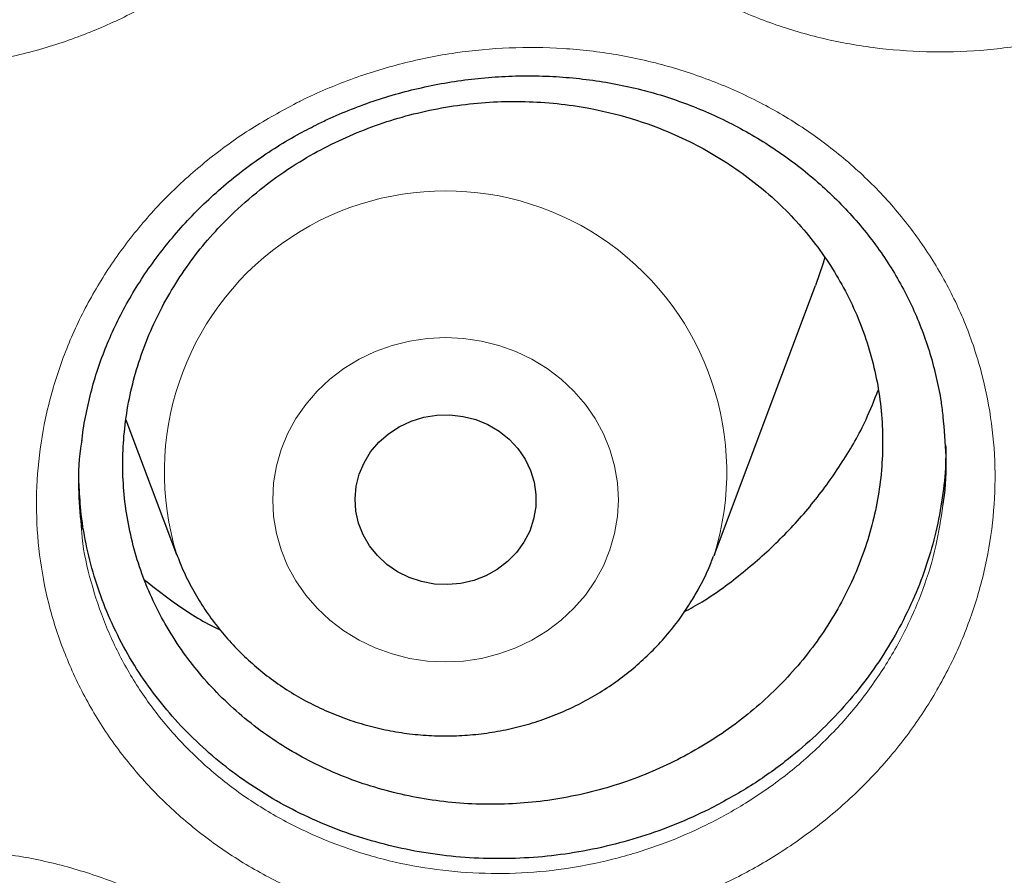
# Model space of a CAD drawing. Header units: millimetres. Extents: x 8 to 830, y 12 to 1725.
# Tile 219 of 256: x 432.54 to 436.89, y 1556.1 to 1559.88. Entities that reach past the tile are written whole.
import ezdxf

# ---------------------------------------------------------------- set-up
doc = ezdxf.new("R2010")
doc.units = ezdxf.units.MM

msp = doc.modelspace()

# ---------------------------------------------------------------- linework, layer by layer
at = {"color": 7, "linetype": 'Continuous', "lineweight": 30}
for p, q in [((435.6092, 1557.513), (436.0563, 1558.7012)), ((433.0092, 1558.1079), (433.2331, 1557.513)), ((435.6092, 1557.513), (435.6063, 1557.5053))]:
    msp.add_line(p, q, dxfattribs=at)
at = {"color": 7, "linetype": 'Continuous', "lineweight": 30, "flags": 128}
for points in [[(436.0972, 1558.8257), (436.0894, 1558.799), (436.0563, 1558.7012)], [(434.7676, 1557.5668), (434.7348, 1557.5215), (434.6953, 1557.4811), (434.6499, 1557.4466), (434.5997, 1557.4186), (434.5457, 1557.3978), (434.489, 1557.3846), (434.4309, 1557.3793), (434.3726, 1557.3819), (434.3153, 1557.3925), (434.2602, 1557.4109), (434.2086, 1557.4365), (434.1616, 1557.4689), (434.12, 1557.5074), (434.0849, 1557.5512), (434.0569, 1557.5993), (434.0367, 1557.6507), (434.0247, 1557.7043), (434.0212, 1557.759), (434.0262, 1557.8136), (434.0395, 1557.8669), (434.0611, 1557.9179), (434.0903, 1557.9653), (434.1265, 1558.0083), (434.169, 1558.0458), (434.2169, 1558.0771), (434.2692, 1558.1016), (434.3247, 1558.1186), (434.3822, 1558.1279), (434.4406, 1558.1293), (434.4986, 1558.1226), (434.5549, 1558.1081), (434.6084, 1558.0861), (434.6578, 1558.057), (434.7023, 1558.0214), (434.7407, 1557.9802), (434.7723, 1557.9341), (434.7965, 1557.8842), (434.8126, 1557.8316), (434.8204, 1557.7773), (434.8197, 1557.7225), (434.8105, 1557.6684), (434.793, 1557.6161), (434.7676, 1557.5668)]]:
    msp.add_lwpolyline(points, dxfattribs=at)
at = {"color": 8, "linetype": 'Continuous', "lineweight": 0, "flags": 128}
msp.add_lwpolyline([(435.0825, 1557.3962), (435.039, 1557.3333), (434.9887, 1557.275), (434.9321, 1557.222), (434.87, 1557.1748), (434.803, 1557.134), (434.7318, 1557.0999), (434.6571, 1557.0731), (434.5799, 1557.0536), (434.501, 1557.0419), (434.4212, 1557.038), (434.3413, 1557.0419), (434.2624, 1557.0536), (434.1852, 1557.0731), (434.1105, 1557.0999), (434.0393, 1557.134), (433.9723, 1557.1748), (433.9102, 1557.222), (433.8537, 1557.275), (433.8034, 1557.3333), (433.7598, 1557.3962), (433.7235, 1557.463), (433.6949, 1557.533), (433.6742, 1557.6055), (433.6617, 1557.6796), (433.6575, 1557.7544), (433.6617, 1557.8293), (433.6742, 1557.9034), (433.6949, 1557.9758), (433.7235, 1558.0458), (433.7598, 1558.1127), (433.8034, 1558.1756), (433.8537, 1558.2338), (433.9102, 1558.2869), (433.9723, 1558.3341), (434.0393, 1558.3749), (434.1105, 1558.409), (434.1852, 1558.4358), (434.2624, 1558.4552), (434.3413, 1558.467), (434.4212, 1558.4709), (434.501, 1558.467), (434.5799, 1558.4552), (434.6571, 1558.4358), (434.7318, 1558.409), (434.803, 1558.3749), (434.87, 1558.3341), (434.9321, 1558.2869), (434.9887, 1558.2338), (435.039, 1558.1756), (435.0825, 1558.1127), (435.1188, 1558.0458), (435.1474, 1557.9758), (435.1681, 1557.9034), (435.1806, 1557.8293), (435.1848, 1557.7544), (435.1806, 1557.6796), (435.1681, 1557.6055), (435.1474, 1557.533), (435.1188, 1557.463), (435.0825, 1557.3962)], dxfattribs=at)
at = {"color": 8, "linetype": 'Continuous', "lineweight": 0}
msp.add_arc((434.4212, 1557.8765), 1.2424, 342.985, 197.0737, dxfattribs=at)
for points, knots in [([(411.9045, 1602.1384), (411.4079, 1602.1325), (410.4148, 1602.1207), (408.9279, 1602.0251), (407.4468, 1601.8726), (405.9744, 1601.658), (404.522, 1601.3848), (403.0924, 1601.0544), (401.6879, 1600.6687), (400.3024, 1600.2266), (398.9303, 1599.7256), (397.5746, 1599.1657), (396.2385, 1598.5467), (394.9327, 1597.8732), (393.6598, 1597.1465), (392.4295, 1596.3727), (391.2435, 1595.5542), (390.1031, 1594.6936), (389.0035, 1593.7876), (387.9401, 1592.8322), (386.916, 1591.8281), (385.9341, 1590.7766), (385.0025, 1589.6855), (384.1228, 1588.5571), (383.3018, 1587.4004), (382.54, 1586.2184), (381.8375, 1585.0139), (381.191, 1583.7821), (380.5983, 1582.5176), (380.0617, 1581.2223), (379.5835, 1579.8983), (379.1678, 1578.5558), (378.8154, 1577.1975), (378.5287, 1575.8341), (378.3069, 1574.4685), (378.1492, 1573.1035), (378.0544, 1571.7333), (378.0226, 1570.3523), (378.0552, 1568.9629), (378.1534, 1567.568), (378.317, 1566.1784), (378.5454, 1564.797), (378.8367, 1563.4344), (379.1888, 1562.0932), (379.5999, 1560.7754), (380.0712, 1559.4755), (380.6051, 1558.1882), (381.2019, 1556.9163), (381.8617, 1555.6628), (382.5795, 1554.4377), (383.3541, 1553.2435), (384.179, 1552.0892), (385.0514, 1550.9765), (385.9686, 1549.9066), (386.9343, 1548.8749), (387.9527, 1547.8773), (389.0228, 1546.9165), (390.1437, 1545.9953), (391.3066, 1545.1212), (392.5093, 1544.2959), (393.7422, 1543.5256), (395.0021, 1542.8108), (396.2859, 1542.1517), (397.5989, 1541.5453), (398.9467, 1540.9892), (400.3273, 1540.4858), (401.7385, 1540.0371), (403.1694, 1539.6471), (404.6173, 1539.3164), (406.0705, 1539.0475), (407.526, 1538.8394), (408.981, 1538.6914), (410.4414, 1538.6025), (411.9134, 1538.5727), (413.3942, 1538.6033), (414.8811, 1538.6954), (416.3622, 1538.8488), (417.8346, 1539.0632), (419.2869, 1539.3364), (420.7165, 1539.6668), (422.1211, 1540.0525), (423.5066, 1540.4947), (424.8787, 1540.9956), (426.2344, 1541.5555), (427.5705, 1542.1745), (428.8762, 1542.848), (430.1492, 1543.5747), (431.3795, 1544.3486), (432.5655, 1545.1671), (433.7058, 1546.0276), (434.8055, 1546.9336), (435.8688, 1547.889), (436.8929, 1548.8931), (437.8748, 1549.9446), (438.8065, 1551.0357), (439.6861, 1552.1641), (440.5071, 1553.3208), (441.269, 1554.5028), (441.9715, 1555.7073), (442.6179, 1556.9391), (443.2106, 1558.2036), (443.7472, 1559.4989), (444.2255, 1560.8229), (444.6412, 1562.1654), (444.9936, 1563.5237), (445.2803, 1564.8871), (445.5021, 1566.2527), (445.6598, 1567.6178), (445.7545, 1568.9879), (445.7863, 1570.3689), (445.7538, 1571.7583), (445.6555, 1573.1532), (445.492, 1574.5428), (445.2635, 1575.9243), (444.9723, 1577.2868), (444.6202, 1578.6281), (444.2091, 1579.9458), (443.7378, 1581.2457), (443.2038, 1582.533), (442.6071, 1583.8049), (441.9473, 1585.0584), (441.2294, 1586.2835), (440.4549, 1587.4778), (439.63, 1588.632), (438.7576, 1589.7447), (437.8403, 1590.8146), (436.8747, 1591.8463), (435.8563, 1592.8439), (434.7861, 1593.8047), (433.6653, 1594.726), (432.5024, 1595.6), (431.2997, 1596.4253), (430.0668, 1597.1956), (428.8069, 1597.9104), (427.5231, 1598.5695), (426.2101, 1599.1759), (424.8623, 1599.732), (423.4817, 1600.2354), (422.0705, 1600.6841), (420.6395, 1601.0741), (419.1917, 1601.4048), (417.7385, 1601.6737), (416.283, 1601.882), (414.828, 1602.0291), (413.3676, 1602.1213), (412.3922, 1602.1327), (411.9045, 1602.1384)], [0, 0, 0, 0, 0.007, 0.014, 0.021, 0.028, 0.035, 0.041875, 0.04875, 0.055625, 0.0625, 0.0695, 0.0765, 0.0835, 0.0905, 0.0975, 0.104375, 0.11125, 0.118125, 0.125, 0.132, 0.139, 0.146, 0.153, 0.16, 0.166875, 0.17375, 0.180625, 0.1875, 0.1945, 0.2015, 0.2085, 0.2155, 0.2225, 0.229375, 0.23625, 0.243125, 0.25, 0.257, 0.264, 0.271, 0.278, 0.285, 0.291875, 0.29875, 0.305625, 0.3125, 0.3195, 0.3265, 0.3335, 0.3405, 0.3475, 0.354375, 0.36125, 0.368125, 0.375, 0.382, 0.389, 0.396, 0.403, 0.41, 0.416875, 0.42375, 0.430625, 0.4375, 0.4445, 0.4515, 0.4585, 0.4655, 0.4725, 0.479375, 0.48625, 0.493125, 0.5, 0.507, 0.514, 0.521, 0.528, 0.535, 0.541875, 0.54875, 0.555625, 0.5625, 0.5695, 0.5765, 0.5835, 0.5905, 0.5975, 0.604375, 0.61125, 0.618125, 0.625, 0.632, 0.639, 0.646, 0.653, 0.66, 0.666875, 0.67375, 0.680625, 0.6875, 0.6945, 0.7015, 0.7085, 0.7155, 0.7225, 0.729375, 0.73625, 0.743125, 0.75, 0.757, 0.764, 0.771, 0.778, 0.785, 0.791875, 0.79875, 0.805625, 0.8125, 0.8195, 0.8265, 0.8335, 0.8405, 0.8475, 0.854375, 0.86125, 0.868125, 0.875, 0.882, 0.889, 0.896, 0.903, 0.91, 0.916875, 0.92375, 0.930625, 0.9375, 0.9445, 0.9515, 0.9585, 0.9655, 0.9725, 0.979375, 0.98625, 0.993125, 1, 1, 1, 1]), ([(435.6441, 1563.39), (435.6522, 1563.3944), (435.7298, 1563.4365), (435.8826, 1563.5072), (436.1085, 1563.585), (436.3416, 1563.6392), (436.5789, 1563.6684), (436.8175, 1563.673), (437.0542, 1563.6529), (437.2859, 1563.6076), (437.5099, 1563.5384), (437.7237, 1563.4463), (437.9241, 1563.3316), (438.1089, 1563.1962), (438.2755, 1563.0421), (438.4212, 1562.8709), (438.5451, 1562.6854), (438.6456, 1562.4873), (438.7207, 1562.2789), (438.7701, 1562.0632), (438.7931, 1561.8431), (438.7888, 1561.6214), (438.7581, 1561.4011), (438.7015, 1561.1843), (438.6186, 1560.9741), (438.5115, 1560.773), (438.3815, 1560.5836), (438.2295, 1560.4086), (438.0583, 1560.2499), (437.8744, 1560.1127), (437.6813, 1559.9976), (437.4767, 1559.901), (437.2563, 1559.8234), (437.0227, 1559.7672), (436.785, 1559.7355), (436.5462, 1559.7296), (436.3094, 1559.748), (436.0768, 1559.7909), (435.8517, 1559.8588), (435.6368, 1559.9498), (435.435, 1560.0628), (435.2494, 1560.197), (435.0817, 1560.3499), (434.9339, 1560.5198), (434.8086, 1560.705), (434.7067, 1560.9027), (434.6295, 1561.1104), (434.5788, 1561.3256), (434.5543, 1561.5454), (434.5563, 1561.7671), (434.5856, 1561.9878), (434.6409, 1562.2049), (434.7217, 1562.4156), (434.8274, 1562.6169), (434.9557, 1562.8067), (435.1037, 1562.9807), (435.2693, 1563.1363), (435.448, 1563.2749), (435.5788, 1563.3517), (435.6441, 1563.39)], [0, 0, 0, 0, 0.0021, 0.019988, 0.037934, 0.055822, 0.073719, 0.091673, 0.109571, 0.127462, 0.14541, 0.163302, 0.181239, 0.199233, 0.217171, 0.235047, 0.252981, 0.270857, 0.288765, 0.306732, 0.32464, 0.342482, 0.36038, 0.378221, 0.396081, 0.413999, 0.431859, 0.449693, 0.467584, 0.485419, 0.501955, 0.518491, 0.536459, 0.554483, 0.572449, 0.59034, 0.608287, 0.626176, 0.644126, 0.662133, 0.680082, 0.697992, 0.715959, 0.733869, 0.751781, 0.769751, 0.787663, 0.805539, 0.823472, 0.841347, 0.859203, 0.877116, 0.894971, 0.912787, 0.930658, 0.948471, 0.965631, 0.982841, 1, 1, 1, 1]), ([(431.0648, 1563.3359), (431.0712, 1563.3392), (431.1479, 1563.3785), (431.3002, 1563.4449), (431.5275, 1563.5174), (431.7614, 1563.5664), (431.9991, 1563.5901), (432.2375, 1563.5892), (432.4736, 1563.5637), (432.7041, 1563.5132), (432.9264, 1563.4389), (433.1382, 1563.3421), (433.336, 1563.2229), (433.5179, 1563.0834), (433.6813, 1562.9258), (433.8235, 1562.7514), (433.9436, 1562.5632), (434.0402, 1562.3631), (434.111, 1562.1532), (434.1562, 1561.9364), (434.175, 1561.7159), (434.1663, 1561.4945), (434.1314, 1561.2749), (434.0706, 1561.0595), (433.9837, 1560.8512), (433.8727, 1560.6526), (433.739, 1560.4661), (433.5836, 1560.2946), (433.4094, 1560.1398), (433.2228, 1560.0067), (433.0276, 1559.8961), (432.8211, 1559.8042), (432.5994, 1559.7317), (432.3649, 1559.6808), (432.1268, 1559.6547), (431.8881, 1559.6541), (431.6519, 1559.678), (431.4204, 1559.7262), (431.197, 1559.7991), (430.9841, 1559.8949), (430.7848, 1560.0124), (430.602, 1560.1507), (430.4376, 1560.3072), (430.2934, 1560.4803), (430.1719, 1560.6682), (430.0739, 1560.8681), (430.0009, 1561.0773), (429.9544, 1561.2935), (429.9342, 1561.5137), (429.9405, 1561.7352), (429.9741, 1561.9553), (430.0336, 1562.171), (430.1184, 1562.3798), (430.228, 1562.5787), (430.36, 1562.7656), (430.5117, 1562.9367), (430.6813, 1563.0893), (430.8645, 1563.2248), (430.9981, 1563.2989), (431.0648, 1563.3359)], [0, 0, 0, 0, 0.001655, 0.019544, 0.037491, 0.05538, 0.073273, 0.091223, 0.109117, 0.126998, 0.144936, 0.162819, 0.180746, 0.198731, 0.216658, 0.234529, 0.252456, 0.270326, 0.288235, 0.306202, 0.324111, 0.34196, 0.359865, 0.377712, 0.395583, 0.41351, 0.43138, 0.449223, 0.467123, 0.484967, 0.501514, 0.51806, 0.536024, 0.554044, 0.572005, 0.589891, 0.607833, 0.625717, 0.643658, 0.661656, 0.679596, 0.697496, 0.715453, 0.733352, 0.751261, 0.769227, 0.787135, 0.805013, 0.822948, 0.840826, 0.858689, 0.876609, 0.894472, 0.912297, 0.930178, 0.948001, 0.965317, 0.982685, 1, 1, 1, 1]), ([(433.7628, 1559.5074), (433.7702, 1559.511), (433.8481, 1559.55), (434.0021, 1559.6153), (434.2303, 1559.6858), (434.4648, 1559.7327), (434.7028, 1559.7546), (434.941, 1559.7519), (435.1767, 1559.7248), (435.4066, 1559.6728), (435.6279, 1559.5973), (435.8384, 1559.4993), (436.0347, 1559.3791), (436.2148, 1559.2389), (436.3761, 1559.0807), (436.516, 1558.906), (436.6336, 1558.7177), (436.7276, 1558.5176), (436.7957, 1558.3079), (436.8379, 1558.0917), (436.8536, 1557.872), (436.8419, 1557.6515), (436.804, 1557.433), (436.7402, 1557.219), (436.6504, 1557.0123), (436.5367, 1556.8154), (436.4004, 1556.6307), (436.2427, 1556.4613), (436.0664, 1556.3085), (435.8781, 1556.1775), (435.6815, 1556.0689), (435.4739, 1555.9791), (435.2512, 1555.9085), (435.0161, 1555.8596), (434.7777, 1555.8354), (434.5391, 1555.8366), (434.3032, 1555.8621), (434.0724, 1555.9118), (433.85, 1555.986), (433.6383, 1556.083), (433.4405, 1556.2014), (433.2596, 1556.3405), (433.0972, 1556.4976), (432.9552, 1556.671), (432.8362, 1556.8591), (432.7409, 1557.0589), (432.6706, 1557.2679), (432.627, 1557.4836), (432.6098, 1557.7031), (432.6191, 1557.9237), (432.6558, 1558.1425), (432.7183, 1558.3569), (432.806, 1558.5642), (432.9183, 1558.7614), (433.0529, 1558.9464), (433.2067, 1559.1153), (433.3779, 1559.2655), (433.562, 1559.3985), (433.6959, 1559.4711), (433.7628, 1559.5074)], [0, 0, 0, 0, 0.001859, 0.019739, 0.037676, 0.055556, 0.073442, 0.091386, 0.109273, 0.127156, 0.145096, 0.16298, 0.180915, 0.198908, 0.216843, 0.234725, 0.252663, 0.270544, 0.288463, 0.306439, 0.324357, 0.342209, 0.360118, 0.377969, 0.395835, 0.413759, 0.431625, 0.449459, 0.467349, 0.485183, 0.501713, 0.518242, 0.536201, 0.554216, 0.572172, 0.590054, 0.607991, 0.625871, 0.643815, 0.661816, 0.679759, 0.697669, 0.715636, 0.733545, 0.751465, 0.769442, 0.787361, 0.805247, 0.82319, 0.841075, 0.85894, 0.876862, 0.894727, 0.912546, 0.930421, 0.948239, 0.965476, 0.982763, 1, 1, 1, 1]), ([(432.8133, 1557.6194), (432.8141, 1557.6081), (432.8196, 1557.5308), (432.8527, 1557.3904), (432.9146, 1557.2016), (433.0013, 1557.0214), (433.1089, 1556.8519), (433.2374, 1556.6956), (433.3843, 1556.5541), (433.548, 1556.429), (433.7269, 1556.3225), (433.9184, 1556.2355), (434.1196, 1556.1691), (434.3284, 1556.1248), (434.5418, 1556.1024), (434.7578, 1556.1019), (434.9735, 1556.1244), (435.1863, 1556.1692), (435.3877, 1556.2335), (435.5756, 1556.3152), (435.7535, 1556.4138), (435.9239, 1556.5326), (436.0836, 1556.6711), (436.2263, 1556.8247), (436.3496, 1556.9919), (436.4527, 1557.1701), (436.5336, 1557.3572), (436.5911, 1557.5443), (436.6098, 1557.6698), (436.6187, 1557.7295)], [0, 0, 0, 0, 0.006619, 0.045134, 0.083722, 0.122434, 0.161022, 0.199593, 0.238287, 0.276859, 0.3155, 0.354264, 0.392906, 0.431419, 0.470055, 0.508571, 0.547239, 0.586033, 0.624706, 0.66029, 0.695873, 0.734278, 0.772805, 0.81121, 0.849681, 0.888275, 0.926747, 0.965191, 1, 1, 1, 1]), ([(431.1931, 1556.0017), (431.1994, 1556.0046), (431.2776, 1556.0401), (431.4325, 1556.0996), (431.6628, 1556.1622), (431.8987, 1556.2012), (432.1371, 1556.2152), (432.375, 1556.2047), (432.6093, 1556.17), (432.837, 1556.1107), (433.0553, 1556.0284), (433.2619, 1555.924), (433.4537, 1555.7981), (433.6286, 1555.6527), (433.7842, 1555.49), (433.9178, 1555.3116), (434.0286, 1555.1204), (434.1154, 1554.9182), (434.1761, 1554.7073), (434.2107, 1554.4906), (434.2187, 1554.2714), (434.1992, 1554.0522), (434.1535, 1553.836), (434.0822, 1553.6249), (433.9852, 1553.4221), (433.8645, 1553.2297), (433.7218, 1553.0504), (433.5582, 1552.8869), (433.3766, 1552.7406), (433.1839, 1552.6164), (432.9835, 1552.5148), (432.773, 1552.4322), (432.5481, 1552.3693), (432.3116, 1552.3284), (432.0726, 1552.3121), (431.8344, 1552.3212), (431.5999, 1552.3543), (431.3712, 1552.4112), (431.1517, 1552.4924), (430.9438, 1552.5957), (430.7504, 1552.72), (430.5747, 1552.8643), (430.418, 1553.0259), (430.2823, 1553.2031), (430.17, 1553.3941), (430.0819, 1553.5961), (430.019, 1553.8064), (429.9831, 1554.0226), (429.9736, 1554.2416), (429.9907, 1554.461), (430.0351, 1554.6777), (430.1051, 1554.8891), (430.2001, 1555.0926), (430.3193, 1555.2852), (430.4604, 1555.465), (430.6204, 1555.6284), (430.7975, 1555.7728), (430.9873, 1555.8997), (431.1246, 1555.9677), (431.1931, 1556.0017)], [0, 0, 0, 0, 0.001572, 0.019444, 0.037374, 0.055248, 0.073125, 0.091059, 0.108936, 0.126809, 0.144739, 0.162613, 0.180544, 0.198532, 0.216463, 0.234347, 0.252287, 0.27017, 0.288097, 0.306082, 0.324008, 0.341871, 0.359789, 0.377651, 0.395526, 0.413457, 0.431332, 0.449168, 0.467061, 0.484897, 0.501425, 0.517953, 0.535903, 0.553909, 0.571856, 0.589728, 0.607655, 0.625525, 0.643461, 0.661454, 0.67939, 0.697297, 0.71526, 0.733167, 0.751091, 0.769072, 0.786996, 0.804891, 0.822843, 0.840738, 0.858613, 0.876544, 0.894419, 0.912245, 0.930126, 0.94795, 0.965283, 0.982668, 1, 1, 1, 1])]:
    msp.add_open_spline(points, degree=3, knots=knots, dxfattribs=at)
at = {"color": 7, "linetype": 'Continuous', "lineweight": 30}
for points, knots in [([(377.0532, 1573.0448), (377.0508, 1573.0099), (377.0461, 1572.9393), (377.0399, 1572.8224), (377.0331, 1572.6975), (377.0252, 1572.566), (377.017, 1572.4251), (377.0091, 1572.274), (377.0006, 1572.0953), (376.992, 1571.8866), (376.9839, 1571.6459), (376.9766, 1571.3568), (376.9714, 1571.015), (376.9704, 1570.6164), (376.975, 1570.1887), (376.9867, 1569.7289), (377.0066, 1569.2429), (377.0353, 1568.7411), (377.0725, 1568.2367), (377.1178, 1567.734), (377.1713, 1567.2329), (377.2327, 1566.7336), (377.3199, 1566.1085), (377.4415, 1565.3594), (377.6082, 1564.4891), (377.7605, 1563.8002), (377.8839, 1563.2895), (377.9689, 1562.9541), (378.0562, 1562.6248), (378.1433, 1562.3102), (378.2272, 1562.0185), (378.3061, 1561.7533), (378.3793, 1561.5145), (378.4462, 1561.3019), (378.5064, 1561.1154), (378.5591, 1560.9548), (378.6042, 1560.82), (378.6393, 1560.7162), (378.6666, 1560.6365), (378.6902, 1560.5679), (378.7165, 1560.4923), (378.7477, 1560.403), (378.7845, 1560.2992), (378.8307, 1560.17), (378.8878, 1560.0129), (378.9571, 1559.8258), (379.0362, 1559.6165), (379.1255, 1559.3853), (379.2256, 1559.1325), (379.335, 1558.8633), (379.4508, 1558.586), (379.6126, 1558.2089), (379.8226, 1557.7387), (380.0854, 1557.1801), (380.3848, 1556.5743), (380.7235, 1555.9255), (381.1044, 1555.2377), (381.4961, 1554.5691), (381.9371, 1553.8554), (382.4355, 1553.0952), (382.9974, 1552.2914), (383.5841, 1551.503), (384.1207, 1550.825), (384.6016, 1550.2466), (385.0237, 1549.7582), (385.4687, 1549.2632), (385.9374, 1548.7626), (386.3963, 1548.2924), (386.8416, 1547.8533), (387.27, 1547.4454), (387.7152, 1547.0363), (388.1767, 1546.6274), (388.5913, 1546.2734), (388.9458, 1545.9797), (389.2283, 1545.7509), (389.4925, 1545.5412), (389.738, 1545.3502), (389.9643, 1545.1772), (390.1614, 1545.0289), (390.3309, 1544.9032), (390.4745, 1544.7978), (390.6036, 1544.7041), (390.7099, 1544.6275), (390.7926, 1544.5685), (390.8521, 1544.5261), (390.9062, 1544.4878), (390.9723, 1544.4412), (391.0611, 1544.3789), (391.1716, 1544.302), (391.2957, 1544.2163), (391.4305, 1544.1242), (391.576, 1544.0257), (391.7632, 1543.9005), (391.9973, 1543.7463), (392.2837, 1543.5614), (392.5967, 1543.3637), (392.9369, 1543.1541), (393.302, 1542.9349), (393.6861, 1542.7107), (394.0797, 1542.4876), (394.476, 1542.2696), (394.9737, 1542.004), (395.5734, 1541.6972), (396.2758, 1541.3571), (396.9747, 1541.0372), (397.7049, 1540.7215), (398.4656, 1540.4129), (399.2559, 1540.114), (400.04, 1539.8382), (400.8213, 1539.5831), (401.599, 1539.3484), (402.3747, 1539.1329), (403.1479, 1538.9361), (403.9229, 1538.7565), (404.776, 1538.578), (405.7075, 1538.4068), (406.718, 1538.2497), (407.7304, 1538.1207), (408.7455, 1538.0195), (409.7632, 1537.9462), (410.7827, 1537.901), (411.8033, 1537.884), (412.8239, 1537.8953), (413.8437, 1537.935), (414.8619, 1538.0027), (415.8775, 1538.0984), (416.8898, 1538.2218), (417.8978, 1538.3729), (418.8286, 1538.5385), (419.6827, 1538.7122), (420.4634, 1538.8886), (421.2464, 1539.0833), (422.0351, 1539.2981), (422.8256, 1539.5326), (423.6172, 1539.787), (424.4091, 1540.0618), (425.2052, 1540.3591), (425.9911, 1540.6741), (426.7655, 1541.0061), (427.5216, 1541.3512), (428.2642, 1541.7112), (428.9861, 1542.0818), (429.686, 1542.4613), (430.2891, 1542.8057), (430.8011, 1543.1105), (431.2273, 1543.3725), (431.644, 1543.6368), (431.9824, 1543.8582), (432.2385, 1544.0293), (432.4076, 1544.144), (432.5522, 1544.2431), (432.6725, 1544.3263), (432.7687, 1544.3935), (432.8371, 1544.4415), (432.8836, 1544.4743), (432.9221, 1544.5015), (432.9685, 1544.5344), (433.0278, 1544.5766), (433.0971, 1544.6262), (433.1924, 1544.6947), (433.3176, 1544.7855), (433.4765, 1544.9019), (433.6774, 1545.0511), (433.9174, 1545.2323), (434.1928, 1545.4443), (434.4782, 1545.6689), (434.7929, 1545.9221), (435.1375, 1546.2063), (435.5121, 1546.5243), (435.898, 1546.8617), (436.2945, 1547.2193), (436.7005, 1547.5977), (437.0877, 1547.9709), (437.4545, 1548.3357), (437.7942, 1548.6837), (438.125, 1549.0325), (438.44, 1549.3742), (438.7381, 1549.7066), (439.0356, 1550.0471), (439.3305, 1550.3942), (439.6212, 1550.7461), (439.8914, 1551.0823), (440.1435, 1551.4042), (440.3779, 1551.7109), (440.595, 1552.0018), (440.7938, 1552.2741), (440.9809, 1552.5358), (441.1669, 1552.8013), (441.362, 1553.0858), (441.5697, 1553.3957), (441.789, 1553.7316), (442.019, 1554.0939), (442.2588, 1554.4832), (442.5074, 1554.9001), (442.7438, 1555.3108), (442.967, 1555.7119), (443.1759, 1556.0995), (443.3851, 1556.5009), (443.5884, 1556.9051), (443.7872, 1557.3148), (443.9773, 1557.7213), (444.1582, 1558.1229), (444.3234, 1558.5033), (444.4737, 1558.8621), (444.6101, 1559.1988), (444.7334, 1559.5133), (444.8444, 1559.8051), (444.9275, 1560.0301), (444.986, 1560.1915), (445.022, 1560.2923), (445.0531, 1560.3798), (445.079, 1560.4537), (445.1, 1560.514), (445.1173, 1560.5637), (445.1365, 1560.6193), (445.1618, 1560.6931), (445.1962, 1560.7944), (445.238, 1560.9192), (445.2904, 1561.078), (445.3517, 1561.2674), (445.4199, 1561.4832), (445.49, 1561.7109), (445.5615, 1561.9498), (445.6342, 1562.1999), (445.7209, 1562.5079), (445.8209, 1562.879), (445.9326, 1563.318), (446.0436, 1563.783), (446.1444, 1564.2364), (446.2352, 1564.6749), (446.3163, 1565.095), (446.394, 1565.5297), (446.4818, 1566.0655), (446.572, 1566.6902), (446.6569, 1567.3929), (446.7237, 1568.0732), (446.7738, 1568.7306), (446.8089, 1569.3647), (446.8302, 1569.9754), (446.8378, 1570.4719), (446.8382, 1570.86), (446.8358, 1571.1455), (446.8308, 1571.4241), (446.8237, 1571.6914), (446.815, 1571.9447), (446.8049, 1572.1919), (446.7936, 1572.4303), (446.7812, 1572.6577), (446.769, 1572.8593), (446.76, 1572.986), (446.7558, 1573.0448)], [0, 0, 0, 0, 0.000951, 0.00193, 0.003036, 0.004253, 0.00557, 0.006974, 0.008466, 0.010552, 0.012788, 0.015174, 0.018604, 0.022304, 0.026272, 0.03051, 0.035109, 0.039809, 0.0445, 0.049182, 0.053854, 0.058517, 0.063171, 0.071403, 0.079606, 0.08778, 0.090983, 0.094182, 0.097376, 0.100428, 0.103231, 0.105785, 0.10809, 0.110147, 0.111955, 0.113514, 0.114824, 0.115886, 0.116546, 0.117156, 0.117891, 0.118757, 0.119771, 0.120935, 0.122551, 0.124388, 0.126447, 0.128728, 0.13123, 0.133951, 0.136743, 0.139515, 0.145262, 0.150923, 0.1565, 0.163835, 0.171017, 0.178053, 0.185051, 0.193961, 0.202877, 0.211797, 0.220722, 0.226386, 0.232222, 0.238233, 0.244421, 0.250785, 0.255992, 0.261311, 0.266742, 0.272285, 0.27791, 0.2814, 0.284654, 0.287671, 0.290452, 0.292997, 0.295305, 0.297061, 0.298651, 0.300074, 0.30133, 0.302159, 0.302792, 0.303286, 0.303933, 0.304956, 0.306188, 0.307532, 0.308987, 0.310553, 0.31223, 0.315004, 0.318038, 0.32133, 0.324881, 0.328691, 0.332679, 0.336722, 0.340731, 0.344704, 0.351714, 0.358613, 0.3654, 0.372077, 0.379665, 0.387104, 0.394395, 0.401597, 0.408772, 0.415794, 0.42279, 0.429761, 0.436706, 0.445688, 0.454627, 0.463542, 0.472457, 0.481371, 0.490286, 0.4992, 0.508115, 0.517029, 0.525944, 0.534858, 0.543773, 0.552688, 0.561603, 0.568593, 0.575583, 0.582642, 0.589812, 0.597096, 0.604359, 0.61173, 0.61921, 0.626799, 0.634111, 0.641505, 0.648815, 0.655997, 0.663051, 0.669978, 0.674479, 0.678925, 0.683315, 0.687644, 0.689723, 0.691543, 0.693106, 0.69441, 0.695455, 0.696243, 0.696646, 0.696978, 0.697502, 0.698168, 0.698928, 0.699781, 0.70131, 0.703068, 0.705055, 0.708015, 0.711125, 0.714373, 0.717759, 0.721968, 0.726371, 0.73097, 0.735762, 0.74075, 0.745932, 0.750272, 0.754723, 0.75908, 0.763275, 0.767308, 0.771181, 0.775537, 0.77967, 0.783578, 0.787262, 0.79079, 0.794084, 0.797145, 0.799974, 0.80285, 0.805987, 0.809385, 0.813035, 0.816945, 0.821115, 0.825545, 0.830235, 0.834102, 0.838129, 0.842317, 0.846532, 0.850562, 0.854837, 0.85888, 0.862688, 0.866263, 0.869604, 0.872711, 0.875584, 0.878223, 0.879337, 0.880326, 0.881181, 0.881903, 0.882491, 0.882945, 0.883358, 0.884118, 0.885104, 0.886317, 0.887757, 0.88973, 0.891826, 0.894024, 0.896326, 0.898731, 0.901239, 0.905195, 0.909383, 0.913804, 0.918457, 0.922275, 0.926238, 0.930343, 0.934543, 0.941328, 0.94789, 0.954228, 0.960343, 0.966236, 0.971905, 0.977351, 0.980059, 0.98271, 0.985301, 0.987816, 0.990158, 0.992312, 0.994612, 0.996657, 0.99845, 1, 1, 1, 1]), ([(379.6084, 1567.0243), (379.6175, 1566.947), (379.6445, 1566.7168), (379.6975, 1566.3346), (379.7669, 1565.8777), (379.844, 1565.4219), (379.9283, 1564.9673), (380.02, 1564.5138), (380.119, 1564.0618), (380.2252, 1563.6111), (380.3388, 1563.1621), (380.4595, 1562.7147), (380.5874, 1562.2691), (380.7225, 1561.8253), (380.8648, 1561.3835), (381.0141, 1560.9438), (381.1705, 1560.5062), (381.334, 1560.071), (381.5044, 1559.638), (381.6818, 1559.2076), (381.8662, 1558.7797), (382.0574, 1558.3545), (382.2554, 1557.9321), (382.4602, 1557.5125), (382.6718, 1557.0959), (382.8901, 1556.6823), (383.115, 1556.2718), (383.3464, 1555.8646), (383.5845, 1555.4608), (383.829, 1555.0603), (384.0799, 1554.6634), (384.3372, 1554.2701), (384.6008, 1553.8805), (384.8707, 1553.4947), (385.1468, 1553.1127), (385.429, 1552.7347), (385.7172, 1552.3608), (386.0115, 1551.991), (386.3116, 1551.6254), (386.6177, 1551.2641), (386.9295, 1550.9072), (387.247, 1550.5548), (387.5702, 1550.2069), (387.899, 1549.8637), (388.2332, 1549.5251), (388.5729, 1549.1914), (388.9179, 1548.8625), (389.2682, 1548.5385), (389.6236, 1548.2196), (389.9842, 1547.9057), (390.3498, 1547.597), (390.7203, 1547.2935), (391.0957, 1546.9953), (391.4758, 1546.7025), (391.8606, 1546.4151), (392.25, 1546.1332), (392.6439, 1545.8569), (393.0422, 1545.5862), (393.4449, 1545.3212), (393.8517, 1545.0619), (394.2627, 1544.8084), (394.6777, 1544.5608), (395.0967, 1544.3192), (395.5195, 1544.0835), (395.9461, 1543.8538), (396.3763, 1543.6302), (396.8101, 1543.4128), (397.2474, 1543.2015), (397.688, 1542.9965), (398.1318, 1542.7977), (398.5788, 1542.6053), (399.0289, 1542.4192), (399.4819, 1542.2396), (399.9377, 1542.0664), (400.3963, 1541.8997), (400.8576, 1541.7396), (401.3213, 1541.586), (401.7875, 1541.439), (402.256, 1541.2986), (402.7267, 1541.1649), (403.1995, 1541.0379), (403.6743, 1540.9177), (404.151, 1540.8042), (404.6295, 1540.6975), (405.1096, 1540.5976), (405.5913, 1540.5045), (406.0744, 1540.4183), (406.5589, 1540.3389), (407.0445, 1540.2664), (407.5313, 1540.2009), (408.0191, 1540.1422), (408.5078, 1540.0905), (408.9973, 1540.0457), (409.4874, 1540.0079), (409.9781, 1539.9771), (410.4693, 1539.9532), (410.9607, 1539.9363), (411.4524, 1539.9264), (411.9442, 1539.9235), (412.4359, 1539.9275), (412.9276, 1539.9386), (413.419, 1539.9566), (413.9101, 1539.9816), (414.4007, 1540.0136), (414.8907, 1540.0525), (415.3801, 1540.0984), (415.8686, 1540.1512), (416.3563, 1540.211), (416.8429, 1540.2777), (417.3284, 1540.3512), (417.8127, 1540.4317), (418.2956, 1540.519), (418.777, 1540.6132), (419.2569, 1540.7142), (419.7351, 1540.8221), (420.2115, 1540.9367), (420.686, 1541.058), (421.1584, 1541.1861), (421.6288, 1541.3208), (422.0969, 1541.4623), (422.5627, 1541.6103), (423.0261, 1541.765), (423.4869, 1541.9262), (423.9451, 1542.094), (424.4005, 1542.2682), (424.853, 1542.4489), (425.3026, 1542.636), (425.7491, 1542.8294), (426.1925, 1543.0292), (426.6325, 1543.2352), (427.0692, 1543.4475), (427.5025, 1543.666), (427.9321, 1543.8905), (428.3581, 1544.1212), (428.7803, 1544.3579), (429.1987, 1544.6005), (429.6131, 1544.8491), (430.0234, 1545.1035), (430.4296, 1545.3637), (430.8315, 1545.6296), (431.2292, 1545.9013), (431.6223, 1546.1785), (432.011, 1546.4613), (432.3951, 1546.7496), (432.7745, 1547.0433), (433.1491, 1547.3423), (433.5188, 1547.6467), (433.8836, 1547.9562), (434.2433, 1548.2709), (434.598, 1548.5907), (434.9474, 1548.9155), (435.2916, 1549.2452), (435.6304, 1549.5797), (435.9638, 1549.9191), (436.2916, 1550.2631), (436.6139, 1550.6117), (436.9305, 1550.9649), (437.2414, 1551.3225), (437.5465, 1551.6845), (437.8457, 1552.0508), (438.139, 1552.4213), (438.4263, 1552.7959), (438.7075, 1553.1745), (438.9826, 1553.5571), (439.2514, 1553.9436), (439.514, 1554.3338), (439.7703, 1554.7277), (440.0202, 1555.1252), (440.2637, 1555.5263), (440.5007, 1555.9307), (440.7311, 1556.3384), (440.9549, 1556.7494), (441.1721, 1557.1635), (441.3826, 1557.5806), (441.5863, 1558.0007), (441.7832, 1558.4236), (441.9733, 1558.8493), (442.1565, 1559.2776), (442.3328, 1559.7084), (442.5021, 1560.1418), (442.6644, 1560.5774), (442.8197, 1561.0153), (442.9679, 1561.4554), (443.109, 1561.8975), (443.2429, 1562.3416), (443.3697, 1562.7876), (443.4892, 1563.2352), (443.6016, 1563.6846), (443.7066, 1564.1354), (443.8044, 1564.5877), (443.8949, 1565.0414), (443.9781, 1565.4963), (444.054, 1565.9522), (444.1222, 1566.4093), (444.1786, 1566.8267), (444.2089, 1567.0921), (444.2217, 1567.2046)], [0, 0, 0, 0, 0.002614, 0.007787, 0.01296, 0.018134, 0.023307, 0.02848, 0.033653, 0.038827, 0.044, 0.049173, 0.054347, 0.05952, 0.064693, 0.069867, 0.07504, 0.080214, 0.085388, 0.090561, 0.095735, 0.100909, 0.106082, 0.111256, 0.11643, 0.121604, 0.126778, 0.131952, 0.137126, 0.1423, 0.147474, 0.152648, 0.157822, 0.162997, 0.168171, 0.173345, 0.17852, 0.183694, 0.188868, 0.194043, 0.199218, 0.204392, 0.209567, 0.214742, 0.219916, 0.225091, 0.230266, 0.235441, 0.240616, 0.245791, 0.250966, 0.256141, 0.261316, 0.266491, 0.271666, 0.276842, 0.282017, 0.287192, 0.292368, 0.297543, 0.302718, 0.307894, 0.313069, 0.318245, 0.32342, 0.328596, 0.333771, 0.338947, 0.344123, 0.349298, 0.354474, 0.35965, 0.364826, 0.370001, 0.375177, 0.380353, 0.385529, 0.390705, 0.395881, 0.401057, 0.406232, 0.411408, 0.416584, 0.42176, 0.426936, 0.432112, 0.437288, 0.442464, 0.44764, 0.452816, 0.457992, 0.463168, 0.468345, 0.473521, 0.478697, 0.483873, 0.489049, 0.494225, 0.499401, 0.504577, 0.509753, 0.514929, 0.520105, 0.525281, 0.530458, 0.535634, 0.54081, 0.545986, 0.551162, 0.556338, 0.561514, 0.56669, 0.571866, 0.577042, 0.582218, 0.587394, 0.59257, 0.597746, 0.602922, 0.608098, 0.613274, 0.61845, 0.623626, 0.628802, 0.633977, 0.639153, 0.644329, 0.649505, 0.654681, 0.659856, 0.665032, 0.670208, 0.675384, 0.680559, 0.685735, 0.69091, 0.696086, 0.701261, 0.706437, 0.711612, 0.716788, 0.721963, 0.727139, 0.732314, 0.737489, 0.742664, 0.74784, 0.753015, 0.75819, 0.763365, 0.76854, 0.773715, 0.77889, 0.784065, 0.78924, 0.794415, 0.799589, 0.804764, 0.809939, 0.815113, 0.820288, 0.825462, 0.830637, 0.835811, 0.840986, 0.84616, 0.851334, 0.856509, 0.861683, 0.866857, 0.872031, 0.877205, 0.882379, 0.887553, 0.892727, 0.897901, 0.903075, 0.908249, 0.913422, 0.918596, 0.92377, 0.928943, 0.934117, 0.93929, 0.944464, 0.949637, 0.954811, 0.959984, 0.965158, 0.970331, 0.975504, 0.980678, 0.985851, 0.991024, 0.996197, 1, 1, 1, 1]), ([(433.8583, 1559.4148), (433.876, 1559.4232), (433.9285, 1559.4484), (434.0184, 1559.486), (434.129, 1559.5252), (434.2424, 1559.5584), (434.3584, 1559.5853), (434.4762, 1559.6059), (434.5954, 1559.6199), (434.7153, 1559.6272), (434.8352, 1559.6277), (434.9543, 1559.6216), (435.0721, 1559.6086), (435.1878, 1559.5891), (435.301, 1559.5631), (435.411, 1559.5307), (435.5182, 1559.4919), (435.6229, 1559.4468), (435.7251, 1559.3953), (435.8244, 1559.3376), (435.92, 1559.2739), (436.0114, 1559.2046), (436.0979, 1559.1301), (436.1789, 1559.0509), (436.2538, 1558.9676), (436.3223, 1558.8807), (436.384, 1558.7906), (436.4387, 1558.6978), (436.4866, 1558.6018), (436.5279, 1558.5026), (436.5628, 1558.4002), (436.5905, 1558.2949), (436.6096, 1558.2013), (436.6163, 1558.1425), (436.6189, 1558.1201)], [0, 0, 0, 0, 0.015882, 0.047311, 0.078894, 0.110702, 0.14271, 0.174885, 0.20718, 0.239542, 0.271905, 0.304198, 0.336365, 0.36836, 0.400144, 0.431679, 0.463061, 0.494762, 0.52682, 0.559175, 0.591756, 0.624481, 0.657261, 0.689985, 0.722564, 0.754923, 0.787003, 0.818767, 0.850424, 0.882369, 0.914606, 0.947091, 0.979768, 1, 1, 1, 1]), ([(433.4872, 1559.0247), (433.4551, 1558.9927), (433.3906, 1558.9284), (433.3047, 1558.8227), (433.227, 1558.7103), (433.16, 1558.5926), (433.104, 1558.4707), (433.0592, 1558.3461), (433.0255, 1558.2173), (433.0037, 1558.0871), (432.9938, 1557.9562), (432.9957, 1557.8261), (433.0096, 1557.6957), (433.0354, 1557.5674), (433.0728, 1557.4423), (433.1212, 1557.3214), (433.1812, 1557.2039), (433.2517, 1557.0921), (433.3322, 1556.9867), (433.4217, 1556.8887), (433.521, 1556.7973), (433.6283, 1556.7145), (433.7428, 1556.6408), (433.8633, 1556.5768), (433.9909, 1556.5218), (434.1231, 1556.4774), (434.2587, 1556.4438), (434.3967, 1556.4209), (434.5381, 1556.4087), (434.6802, 1556.4078), (434.8217, 1556.418), (434.9615, 1556.4389), (435.1007, 1556.4709), (435.2365, 1556.5135), (435.3679, 1556.5664), (435.4936, 1556.6287), (435.6149, 1556.7012), (435.7291, 1556.7826), (435.8355, 1556.8722), (435.9331, 1556.9689), (436.0228, 1557.0736), (436.1026, 1557.1845), (436.172, 1557.3006), (436.2305, 1557.4207), (436.2786, 1557.5459), (436.315, 1557.6737), (436.3396, 1557.8033), (436.3525, 1557.9333), (436.3536, 1558.0648), (436.3425, 1558.1953), (436.3197, 1558.3238), (436.2854, 1558.449), (436.2394, 1558.5721), (436.1822, 1558.6905), (436.1144, 1558.8035), (436.0368, 1558.91), (435.9488, 1559.0108), (435.8518, 1559.1038), (435.7466, 1559.1885), (435.6345, 1559.2642), (435.5144, 1559.3313), (435.3678, 1559.3978), (435.1918, 1559.4569), (435.0083, 1559.4949), (434.8443, 1559.5121), (434.7029, 1559.5157), (434.562, 1559.5085), (434.4204, 1559.4901), (434.2808, 1559.4607), (434.1446, 1559.4208), (434.0128, 1559.3708), (433.8843, 1559.3103), (433.7516, 1559.2341), (433.6163, 1559.1407), (433.5304, 1559.0636), (433.4872, 1559.0247)], [0, 0, 0, 0, 0.013222, 0.026536, 0.039994, 0.053648, 0.066885, 0.080216, 0.093642, 0.107296, 0.120534, 0.133866, 0.147293, 0.160947, 0.174191, 0.187529, 0.200962, 0.214622, 0.227871, 0.241218, 0.25466, 0.268329, 0.281572, 0.294908, 0.308387, 0.322062, 0.335308, 0.348646, 0.362128, 0.375806, 0.38906, 0.402408, 0.415862, 0.429538, 0.442786, 0.456132, 0.469574, 0.483243, 0.496485, 0.509823, 0.523255, 0.536915, 0.550153, 0.563485, 0.576912, 0.590566, 0.603803, 0.617135, 0.630561, 0.644215, 0.657456, 0.670792, 0.684223, 0.697881, 0.71113, 0.724473, 0.737911, 0.751577, 0.764831, 0.778177, 0.79163, 0.805304, 0.82517, 0.845354, 0.859032, 0.872276, 0.885612, 0.899092, 0.912769, 0.92602, 0.939363, 0.952813, 0.966484, 0.983149, 1, 1, 1, 1]), ([(432.8148, 1558.0142), (432.8156, 1558.0221), (432.8198, 1558.0664), (432.8348, 1558.1464), (432.8599, 1558.2532), (432.8927, 1558.3575), (432.9322, 1558.4593), (432.9787, 1558.559), (433.032, 1558.6568), (433.0922, 1558.7525), (433.159, 1558.8453), (433.232, 1558.9349), (433.3109, 1559.0205), (433.3953, 1559.1018), (433.4847, 1559.1783), (433.5785, 1559.2494), (433.6764, 1559.3147), (433.7698, 1559.3699), (433.8316, 1559.4012), (433.8583, 1559.4148)], [0, 0, 0, 0, 0.0136556, 0.0769568, 0.1396516, 0.2016367, 0.2630474, 0.3244807, 0.3866133, 0.4491717, 0.5120745, 0.5752223, 0.6385034, 0.7017851, 0.7649275, 0.8278259, 0.890393, 0.9525647, 1, 1, 1, 1]), ([(435.4762, 1557.259), (435.5026, 1557.2736), (435.5944, 1557.3245), (435.7379, 1557.4317), (435.9036, 1557.5789), (436.0508, 1557.7425), (436.1773, 1557.9195), (436.2727, 1558.0854), (436.3158, 1558.1947), (436.333, 1558.238)], [0, 0, 0, 0, 0.066376, 0.231186, 0.396096, 0.561531, 0.726441, 0.891411, 1, 1, 1, 1]), ([(436.6187, 1557.7295), (436.6199, 1557.7359), (436.6327, 1557.8079), (436.6363, 1557.9405), (436.6252, 1558.0647), (436.6199, 1558.1234)], [0, 0, 0, 0, 0.049101, 0.551457, 1, 1, 1, 1]), ([(432.8147, 1558.0174), (432.8127, 1558.0057), (432.7992, 1557.9284), (432.7964, 1557.7944), (432.808, 1557.6741), (432.8133, 1557.6194)], [0, 0, 0, 0, 0.0879306, 0.5859578, 1, 1, 1, 1]), ([(436.6309, 1557.9955), (436.6311, 1557.9679), (436.6318, 1557.8905), (436.6179, 1557.7623), (436.5904, 1557.6139), (436.5488, 1557.4682), (436.4949, 1557.3267), (436.4278, 1557.188), (436.3485, 1557.0551), (436.2578, 1556.9289), (436.1569, 1556.8106), (436.0447, 1556.699), (435.913, 1556.5883), (435.7605, 1556.4805), (435.643, 1556.4177), (435.5839, 1556.3861)], [0, 0, 0, 0, 0.042437, 0.119163, 0.197197, 0.2728, 0.348935, 0.425612, 0.503596, 0.579097, 0.655128, 0.731697, 0.809569, 0.904262, 1, 1, 1, 1]), ([(435.5839, 1556.3861), (435.5358, 1556.3635), (435.4394, 1556.3182), (435.2876, 1556.2644), (435.1306, 1556.221), (434.9708, 1556.1902), (434.8097, 1556.172), (434.6486, 1556.1666), (434.4862, 1556.1736), (434.326, 1556.1933), (434.169, 1556.2253), (434.0169, 1556.2693), (433.8681, 1556.3256), (433.7259, 1556.3934), (433.5911, 1556.472), (433.465, 1556.5604), (433.3466, 1556.6596), (433.2381, 1556.7677), (433.1404, 1556.884), (433.0542, 1557.0072), (432.9789, 1557.1385), (432.9163, 1557.2752), (432.8667, 1557.4162), (432.8308, 1557.56), (432.8081, 1557.6973), (432.804, 1557.787), (432.8022, 1557.8268)], [0, 0, 0, 0, 0.041479, 0.083252, 0.125356, 0.168146, 0.209639, 0.25143, 0.293671, 0.336525, 0.378013, 0.419795, 0.461914, 0.504723, 0.546164, 0.587897, 0.629926, 0.672666, 0.714154, 0.755933, 0.798165, 0.841012, 0.882477, 0.924252, 0.966326, 1, 1, 1, 1]), ([(433.2344, 1557.5119), (433.2386, 1557.5003), (433.2532, 1557.4592), (433.2857, 1557.3914), (433.3312, 1557.3092), (433.3837, 1557.2307), (433.4421, 1557.1563), (433.5063, 1557.0864), (433.576, 1557.0214), (433.6506, 1556.9617), (433.7298, 1556.9076), (433.8132, 1556.8596), (433.9002, 1556.8178), (433.9904, 1556.7825), (434.0832, 1556.7541), (434.1781, 1556.7325), (434.2744, 1556.718), (434.3717, 1556.7108), (434.4694, 1556.7107), (434.5669, 1556.7179), (434.6635, 1556.7324), (434.7587, 1556.7539), (434.8519, 1556.7825), (434.9426, 1556.818), (435.0302, 1556.8601), (435.1141, 1556.9086), (435.1939, 1556.9633), (435.269, 1557.0236), (435.339, 1557.0894), (435.4035, 1557.1602), (435.4604, 1557.2328), (435.4929, 1557.2833), (435.5083, 1557.3072)], [0, 0, 0, 0, 0.0133551, 0.0470065, 0.0806942, 0.1144262, 0.1482092, 0.182048, 0.215946, 0.2499047, 0.2839241, 0.3180028, 0.3521382, 0.3863265, 0.4205633, 0.4548433, 0.4891608, 0.5235097, 0.5578835, 0.5922755, 0.6266764, 0.6610787, 0.695475, 0.7298575, 0.7642181, 0.7985489, 0.8328422, 0.8670906, 0.9012876, 0.9354276, 0.9695061, 1, 1, 1, 1]), ([(435.5083, 1557.3072), (435.5193, 1557.3257), (435.5463, 1557.3714), (435.5793, 1557.4374), (435.598, 1557.486), (435.6054, 1557.5052)], [0, 0, 0, 0, 0.291909, 0.719601, 1, 1, 1, 1]), ([(433.0922, 1557.3991), (433.1397, 1557.3621), (433.2428, 1557.2817), (433.3568, 1557.2104), (433.424, 1557.1805), (433.425, 1557.18)], [0, 0, 0, 0, 0.455852, 0.991242, 1, 1, 1, 1])]:
    msp.add_open_spline(points, degree=3, knots=knots, dxfattribs=at)

doc.saveas('drawing.dxf')
